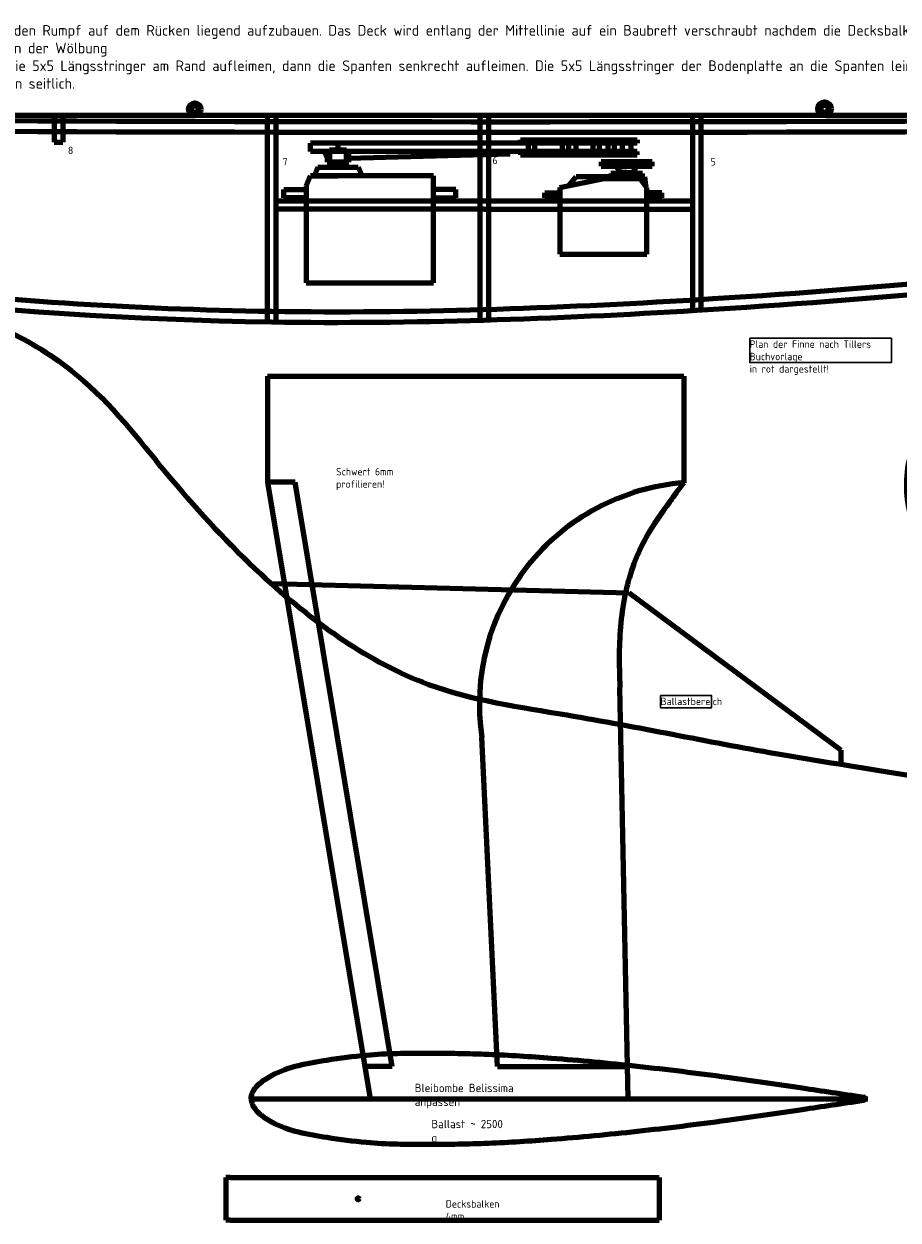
# Model space of a CAD drawing. Header units: millimetres. Extents: x 8 to 1783, y 20 to 1476.
# Tile 3 of 8: x 482 to 894, y 554 to 1117. Entities that reach past the tile are written whole.
import ezdxf
from ezdxf.lldxf.tags import DXFTag

# ---------------------------------------------------------------- set-up
doc = ezdxf.new("R2010")
doc.units = ezdxf.units.MM
doc.layers.add('Default', color=7, linetype='Continuous')
tags = doc.linetypes.add('HIDDEN2', pattern=[4.7625, 3.175, -1.5875]).pattern_tags.tags
tags[6:7] = [DXFTag(74, 4), DXFTag(75, 0), DXFTag(340, '0'), DXFTag(46, 0.0), DXFTag(50, 0.0), DXFTag(44, 0.0), DXFTag(45, 0.0)]
tags[4:5] = [DXFTag(74, 4), DXFTag(75, 0), DXFTag(340, '0'), DXFTag(46, 0.0), DXFTag(50, 0.0), DXFTag(44, 0.0), DXFTag(45, 0.0)]

# ---------------------------------------------------------------- blocks, each defined once
blk = doc.blocks.new('SE7')
at = {"layer": 'Default', "color": 5, "linetype": 'Continuous', "lineweight": 100}
for p, q in [((626.07, 1057.85), (626.07, 1049.85)), ((634.07, 1057.85), (626.07, 1057.85)), ((634.07, 1049.85), (634.07, 1057.85)), ((620.57, 1049.85), (618.91, 1045.85)), ((620.57, 1049.85), (639.57, 1049.85)), ((626.07, 1049.85), (634.07, 1049.85)), ((639.57, 1049.85), (641.23, 1045.85)), ((615.07, 1040.96), (617.1, 1045.85)), ((617.1, 1045.85), (630.07, 1045.85)), ((675.07, 1045.85), (617.1, 1045.85)), ((675.07, 995.35), (675.07, 1045.85)), ((604.57, 1039.35), (615.07, 1039.35)), ((604.57, 1035.35), (604.57, 1039.35)), ((615.07, 1040.96), (615.07, 995.35)), ((685.57, 1039.35), (675.07, 1039.35)), ((685.57, 1035.35), (685.57, 1039.35)), ((615.07, 1035.35), (604.57, 1035.35)), ((675.07, 1035.35), (685.57, 1035.35)), ((675.07, 995.35), (675.07, 1035.35)), ((615.07, 995.35), (675.07, 995.35))]:
    blk.add_line(p, q, dxfattribs=at)
blk = doc.blocks.new('SE6')
at = {"layer": 'Default'}
blk.add_blockref('SE7', (0, 0), dxfattribs=at)
blk = doc.blocks.new('SE13')
at = {"layer": 'Default', "color": 1, "linetype": 'Continuous', "lineweight": 100}
for p, q in [((617.07, 1057.18), (617.07, 1061.18)), ((742.07, 1061.18), (617.07, 1061.18)), ((630.07, 1061.18), (630.07, 1057.18)), ((716.07, 1062.68), (770.94, 1062.68)), ((716.07, 1061.18), (716.07, 1062.68)), ((770.94, 1061.18), (716.07, 1061.18)), ((742.07, 1061.18), (742.07, 1057.18)), ((750.07, 1061.18), (750.07, 1057.18)), ((760.07, 1061.18), (760.07, 1057.18)), ((763.94, 1061.18), (763.94, 1057.18)), ((767.94, 1061.18), (767.94, 1057.18)), ((770.94, 1062.68), (770.94, 1061.18)), ((742.07, 1057.18), (617.07, 1057.18)), ((625.07, 1054.18), (623.74, 1057.18)), ((625.07, 1052.18), (625.07, 1057.18)), ((635.07, 1057.18), (635.07, 1052.18)), ((635.07, 1057.18), (635.07, 1054.18)), ((635.07, 1054.18), (711.07, 1056.18)), ((711.07, 1057.18), (711.07, 1056.18)), ((742.07, 1057.18), (711.07, 1057.18)), ((716.07, 1057.18), (716.07, 1055.68)), ((716.07, 1055.68), (770.94, 1055.68)), ((770.94, 1057.18), (742.07, 1057.18)), ((770.94, 1055.68), (770.94, 1057.18)), ((635.07, 1052.18), (625.07, 1052.18))]:
    blk.add_line(p, q, dxfattribs=at)
at = {"layer": 'Default', "color": 1, "linetype": 'HIDDEN2', "lineweight": 100}
for p, q in [((719.57, 1062.68), (719.57, 1055.68)), ((722.57, 1062.68), (722.57, 1055.68)), ((735.57, 1062.68), (735.57, 1055.68)), ((738.57, 1062.68), (738.57, 1055.68)), ((753.07, 1062.68), (753.07, 1055.68)), ((757.07, 1062.68), (757.07, 1055.68))]:
    blk.add_line(p, q, dxfattribs=at)
blk = doc.blocks.new('SE12')
at = {"layer": 'Default'}
blk.add_blockref('SE13', (0, 0), dxfattribs=at)
blk = doc.blocks.new('SE27')
at = {"layer": 'Default', "color": 5, "linetype": 'Continuous', "lineweight": 100}
for p, q in [((754.01, 1052.32), (754.01, 1050.32)), ((778.01, 1052.32), (754.01, 1052.32)), ((754.01, 1050.32), (778.01, 1050.32)), ((763.04, 1047.32), (761.19, 1050.32)), ((768.97, 1047.32), (770.82, 1050.32)), ((778.01, 1050.32), (778.01, 1052.32)), ((734.51, 1040.35), (755.35, 1044.54)), ((738.78, 1041.21), (742.23, 1045.35)), ((774.34, 1045.35), (742.23, 1045.35)), ((755.35, 1044.54), (772.29, 1044.54)), ((758.49, 1046.85), (758.49, 1045.35)), ((773.51, 1046.85), (758.49, 1046.85)), ((766.01, 1047.32), (763.04, 1047.32)), ((763.66, 1046.85), (763.66, 1047.32)), ((768.36, 1046.85), (763.66, 1046.85)), ((766.01, 1047.32), (768.97, 1047.32)), ((766.01, 1045.35), (773.51, 1045.35)), ((774.34, 1045.35), (766.01, 1045.35)), ((768.36, 1047.32), (768.36, 1046.85)), ((772.29, 1044.54), (775.51, 1040.35)), ((773.51, 1045.35), (773.51, 1046.85)), ((774.34, 1045.35), (774.85, 1041.21)), ((727.51, 1037.85), (734.51, 1037.85)), ((727.51, 1035.35), (727.51, 1037.85)), ((734.51, 1040.35), (734.51, 1008.85)), ((775.51, 1008.85), (775.51, 1040.35)), ((782.51, 1037.85), (775.51, 1037.85)), ((782.51, 1035.35), (782.51, 1037.85)), ((734.51, 1035.35), (727.51, 1035.35)), ((775.51, 1035.35), (782.51, 1035.35)), ((775.51, 1008.85), (775.51, 1035.35)), ((734.51, 1008.85), (775.51, 1008.85))]:
    blk.add_line(p, q, dxfattribs=at)
blk = doc.blocks.new('SE26')
at = {"layer": 'Default'}
blk.add_blockref('SE27', (0, 0), dxfattribs=at)

msp = doc.modelspace()

# ---------------------------------------------------------------- linework, layer by layer
at = {"layer": 'Default', "color": 7, "linetype": 'Continuous', "lineweight": 100}
for p, q in [((117.418, 1074.292), (1305.25, 1074.292)), ((132.792, 1074.292), (497.042, 1074.292)), ((496.542, 1074.292), (496.542, 1061.702)), ((497.042, 1074.292), (500.042, 1074.292)), ((500.042, 1074.292), (857.625, 1074.292)), ((500.542, 1074.292), (500.542, 1061.702)), ((596.792, 1074.292), (596.792, 976.998)), ((600.792, 1074.292), (600.792, 976.998)), ((696.868, 1074.292), (696.868, 977.854)), ((700.868, 1074.292), (700.868, 977.854)), ((796.918, 1074.292), (796.918, 982.458)), ((800.918, 1074.292), (800.918, 982.458)), ((857.625, 1074.292), (860.625, 1074.292)), ((860.625, 1074.292), (1305.25, 1074.292)), ((496.542, 1061.702), (500.542, 1061.702)), ((600.792, 1034.08), (698.868, 1034.08)), ((698.868, 1034.08), (796.918, 1034.08)), ((698.868, 1030.08), (600.792, 1030.08)), ((698.868, 1030.08), (796.918, 1030.08)), ((596.943, 951.492), (596.943, 901.492)), ((596.943, 951.492), (792.943, 951.492)), ((792.943, 951.492), (792.943, 901.244)), ((596.943, 901.492), (645.218, 611.112)), ((766.669, 611.112), (762.79, 804.734)), ((589.172, 611.112), (877.415, 611.112)), ((589.172, 611.112), (877.415, 611.112)), ((598.581, 611.112), (879.549, 611.112)), ((650.977, 611.112), (787.427, 611.112)), ((877.415, 611.112), (878.184, 611.112)), ((877.415, 611.112), (878.184, 611.112)), ((579.313, 573.925), (577.313, 573.925)), ((577.313, 573.925), (577.313, 573.421)), ((577.313, 573.925), (577.314, 553.925)), ((579.313, 573.925), (779.313, 573.925)), ((779.313, 573.925), (781.313, 573.925)), ((781.313, 573.925), (781.314, 553.934)), ((579.313, 553.925), (577.314, 553.925)), ((579.313, 553.925), (779.314, 553.934)), ((779.314, 553.934), (781.314, 553.934))]:
    msp.add_line(p, q, dxfattribs=at)
at = {"layer": 'Default', "color": 7, "linetype": 'HIDDEN2', "lineweight": 100}
for p, q in [((609.885, 901.492), (596.943, 901.492)), ((655.646, 626.234), (609.885, 901.492)), ((705.223, 626.234), (697.839, 781.206)), ((655.646, 626.234), (642.704, 626.234)), ((705.223, 626.234), (766.366, 626.234))]:
    msp.add_line(p, q, dxfattribs=at)
at = {"layer": 'Default', "color": 1, "linetype": 'Continuous', "lineweight": 100}
for p, q in [((598.688, 853.724), (766.964, 849.445)), ((766.964, 849.445), (866.741, 775.268)), ((866.741, 775.268), (866.741, 768.647))]:
    msp.add_line(p, q, dxfattribs=at)
at = {"layer": 'Default', "color": 7, "linetype": 'Continuous', "lineweight": 30}
for points in [[(823.89, 969.297), (823.89, 957.842), (890.629, 957.842), (890.629, 969.297), (823.89, 969.297)], [(781.966, 801.009), (781.966, 795.281), (805.989, 795.281), (805.989, 801.009), (781.966, 801.009)]]:
    msp.add_lwpolyline(points, dxfattribs=at)
at = {"layer": 'Default', "color": 7, "linetype": 'Continuous', "lineweight": 100}
for centre, radius in [((562.646, 1077.199), 2.907), ((562.646, 1077.199), 1.538), ((859.125, 1077.396), 3.174), ((859.125, 1077.396), 1.734), ((639.615, 563.926), 0.5)]:
    msp.add_circle(centre, radius, dxfattribs=at)
for centre, radius, start, end in [((711.334, 59862.126), 58790.834, 269.42117765, 270.57882235), ((711.334, 59862.126), 58795.834, 269.42117765, 270.57882235), ((877.415, 611.112), 0.77, 0, 85.16972), ((877.415, 611.112), 0.77, 274.83028, 0)]:
    msp.add_arc(centre, radius, start, end, dxfattribs=at)
at = {"layer": 'Default', "color": 7, "linetype": 'HIDDEN2', "lineweight": 100}
msp.add_arc((801.171, 797.039), 104.538, 94.51463, 188.71125, dxfattribs=at)
at = {"layer": 'Default', "color": 7, "linetype": 'Continuous', "lineweight": 100}
for points, knots in [([(199.578, 1020.341), (272.543, 1010.06), (339.46, 1000.97), (469.708, 987.437), (533.039, 982.993), (664.49, 981.006), (732.672, 983.442), (882.535, 992.549), (962.786, 1000.189), (1127.563, 1019.59), (1212.088, 1031.351), (1304.536, 1044.691)], [0, 0, 0, 0, 0.1806984, 0.1806984, 0.3613969, 0.3613969, 0.5415252, 0.5415252, 0.7707626, 0.7707626, 1, 1, 1, 1]), ([(198.88, 1015.39), (344.839, 994.824), (527.559, 971.104), (906.729, 984.662), (1120.326, 1013.058), (1305.25, 1039.742)], [0, 0, 0, 0, 0.3613969, 0.5415252, 1, 1, 1, 1]), ([(792.943, 901.244), (788.754, 895.802), (783.88, 888.853), (773.098, 874.115), (764.079, 849.715), (762.197, 824.697), (762.556, 810.58), (762.79, 804.734)], [0, 0, 0, 0, 0.07498276, 0.27721806, 0.54986754, 0.84172932, 1, 1, 1, 1]), ([(589.172, 611.112), (589.206, 611.586), (589.319, 612.795), (590.609, 615.873), (593.711, 618.868), (604.366, 625.936), (622.32, 629.052), (646.761, 632.423), (672.261, 632.749), (701.281, 632.242), (734.143, 630.105), (771.689, 626.549), (810.809, 621.724), (847.069, 616.485), (867.089, 613.352), (877.48, 611.878)], [0, 0, 0, 0, 0.0043805, 0.0131847, 0.0278933, 0.0525176, 0.142919, 0.2059817, 0.3036961, 0.3998521, 0.4999204, 0.6368829, 0.7808348, 0.9012746, 1, 1, 1, 1]), ([(589.172, 611.112), (589.206, 610.637), (589.319, 609.428), (590.609, 606.35), (593.711, 603.355), (604.366, 596.287), (622.32, 593.171), (646.761, 589.8), (672.261, 589.474), (701.281, 589.981), (734.143, 592.118), (771.689, 595.674), (810.809, 600.499), (847.069, 605.739), (867.089, 608.871), (877.48, 610.345)], [0, 0, 0, 0, 0.0043805, 0.0131847, 0.0278933, 0.0525176, 0.142919, 0.2059817, 0.3036961, 0.3998521, 0.4999204, 0.6368829, 0.7808348, 0.9012746, 1, 1, 1, 1])]:
    msp.add_open_spline(points, degree=3, knots=knots, dxfattribs=at)
at = {"layer": 'Default', "color": 1, "linetype": 'Continuous', "lineweight": 100}
msp.add_open_spline([(439.086, 985.808), (453.551, 981.261), (477.302, 973.265), (518.213, 945.994), (550.597, 902.272), (590.184, 859.967), (630.383, 826.655), (678.515, 800.701), (749.062, 790.959), (824.061, 775.027), (880.955, 766.501), (914.899, 760.833), (927.957, 776.635), (927.551, 801.163), (918.629, 830.388), (907.459, 862.307), (896.415, 891.475), (898.351, 920.231), (921.469, 942.758), (963.965, 956.075), (1024.14, 955.322), (1060.348, 947.828), (1086.646, 940.408)], degree=3, knots=[0, 0, 0, 0, 0.0457196, 0.0891547, 0.1578649, 0.2255116, 0.2808853, 0.330576, 0.4043839, 0.515017, 0.5826411, 0.6013739, 0.621679, 0.6401826, 0.681074, 0.7225444, 0.7524241, 0.7846036, 0.8106488, 0.8545449, 0.9250495, 1, 1, 1, 1], dxfattribs=at)

# ---------------------------------------------------------------- block references
for name in ['SE12', 'SE6', 'SE26']:
    msp.add_blockref(name, (0, 0))

# ---------------------------------------------------------------- texts
at = {"layer": 'Default', "attachment_point": 1}
for s, insert, char_height, width in [('{\\fSolid Edge ISO|b0||i0||c0|p34;\\C7;\\H5.;\\W1.;Der Plan fußt auf der Idee den Rumpf auf dem Rücken liegend aufzubauen. Das Deck wird entlang der Mittellinie auf ein Baubrett verschraubt nachdem die Decksbalken aufgleimt wurden und am Rand in der Mitte 3mm unterlegt nach vorne und hinten abnehmend bis die Spanten in der Wölbung\\P}{\\fSolid Edge ISO|b0||i0||c0|p34;\\C7;\\H5.;\\W1.;dazu passen. Anschließend die 5x5 Längsstringer am Rand aufleimen, dann die Spanten senkrecht aufleimen. Die 5x5 Längsstringer der Bodenplatte an die Spanten leimen, dann den Boden aufkleben. Zum Ende die Seitenteile einpassen nach verschleifen der Längsstringer oben und unten seitlich.}', (391.496, 1116.823), 5, 780.87501), ('{\\fSolid Edge ISO|b0||i0||c0|p34;\\C7;\\H3.5;\\W1.;8}', (502.952, 1059.516), 3.5, 2.45001), ('{\\fSolid Edge ISO|b0||i0||c0|p34;\\C7;\\H3.5;\\W1.;7}', (603.997, 1054.139), 3.5, 2.45001), ('{\\fSolid Edge ISO|b0||i0||c0|p34;\\C7;\\H3.5;\\W1.;6}', (702.821, 1054.781), 3.5, 2.36251), ('{\\fSolid Edge ISO|b0||i0||c0|p34;\\C7;\\H3.5;\\W1.;5}', (805.494, 1054.139), 3.5, 2.18751), ('{\\fSolid Edge ISO|b0||i0||c0|p34;\\C1;\\H3.5;\\W1.;Plan der Finne nach Tillers Buchvorlage\\P}{\\fSolid Edge ISO|b0||i0||c0|p34;\\C1;\\H3.5;\\W1.;in rot dargestellt!}', (823.89, 968.263), 3.5, 73.41251), ('{\\fSolid Edge ISO|b0||i0||c0|p34;\\C7;\\H3.5;\\W1.;Schwert 6mm  profilieren!}', (629.176, 908.194), 3.5, 47.51251), ('{\\fSolid Edge ISO|b0||i0||c0|p34;\\C1;\\H3.5;\\W1.;Ballastbereich}', (781.966, 799.974), 3.5, 26.42501), ('{\\fSolid Edge ISO|b0||i0||c0|p34;\\C7;\\H3.932238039;\\W1.;Bleibombe Belissima anpassen}', (666.216, 618.14), 3.93224, 61.83445), ('{\\fSolid Edge ISO|b0||i0||c0|p34;\\C7;\\H3.932238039;\\W1.;Ballast ~ 2500 g}', (674.058, 601.141), 3.93224, 36.56982), ('{\\fSolid Edge ISO|b0||i0||c0|p34;\\C7;\\H3.5;\\W1.;Decksbalken 4mm}', (680.79, 563.297), 3.5, 32.20001)]:
    msp.add_mtext(s, dxfattribs=dict(at, insert=insert, char_height=char_height, width=width))

doc.saveas('drawing.dxf')
